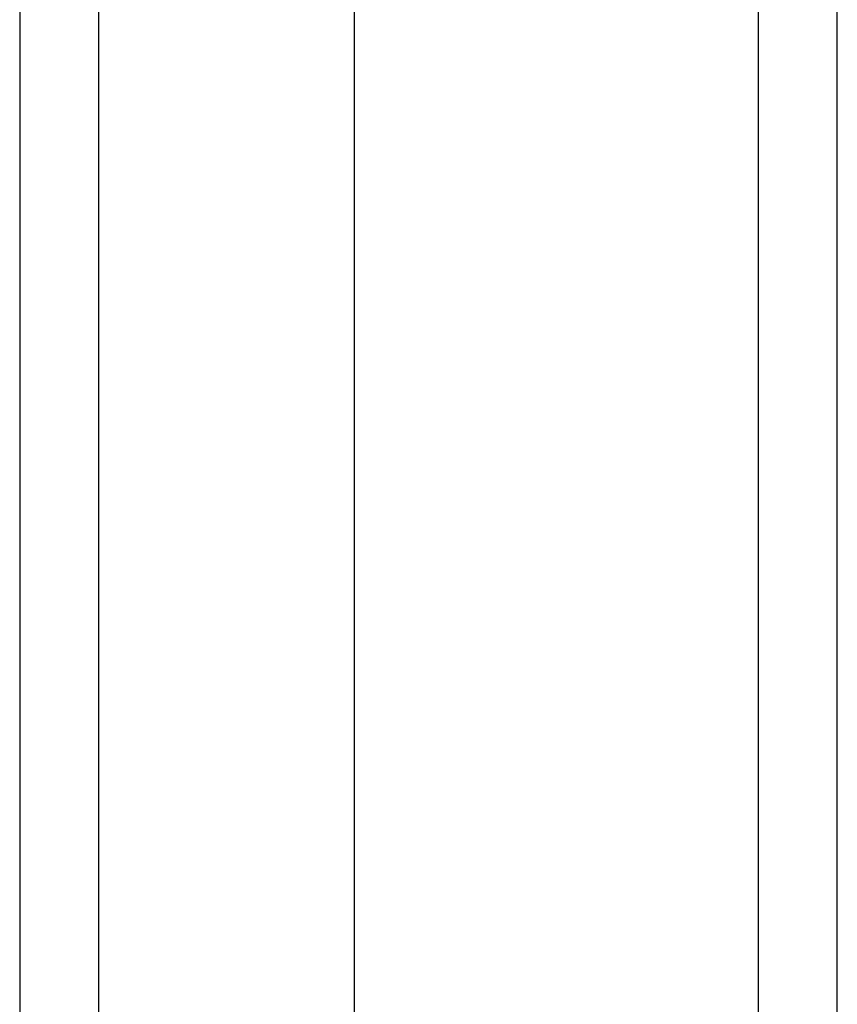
# Model space of a CAD drawing. Header units: inches. Extents: x 0 to 149, y -11 to 97.
# Tile 19 of 65: x 82.795 to 83.634, y 42.892 to 43.903. Entities that reach past the tile are written whole.
import ezdxf

# ---------------------------------------------------------------- set-up
doc = ezdxf.new("R2010")
doc.units = ezdxf.units.IN
doc.header["$LTSCALE"] = 8.944272
doc.header["$MEASUREMENT"] = 0
doc.layers.add('Visible Edges(ANSI)', color=7, linetype='Continuous', lineweight=25)
doc.layers.add('Visible Tangent Edges(ANSI)', color=7, linetype='Continuous', lineweight=25)

msp = doc.modelspace()

# ---------------------------------------------------------------- linework, layer by layer
at = {"layer": 'Visible Edges(ANSI)'}
for p, q in [((83.6343, 41.36297), (83.6343, 60.57944)), ((83.13837, 59.89787), (83.13837, 42.04454)), ((82.79504, 59.79153), (82.79504, 42.15087))]:
    msp.add_line(p, q, dxfattribs=at)
at = {"layer": 'Visible Tangent Edges(ANSI)'}
for p, q in [((83.55291, 60.57944), (83.55291, 41.36297)), ((82.87643, 42.03944), (82.87643, 59.90296))]:
    msp.add_line(p, q, dxfattribs=at)

doc.saveas('drawing.dxf')
